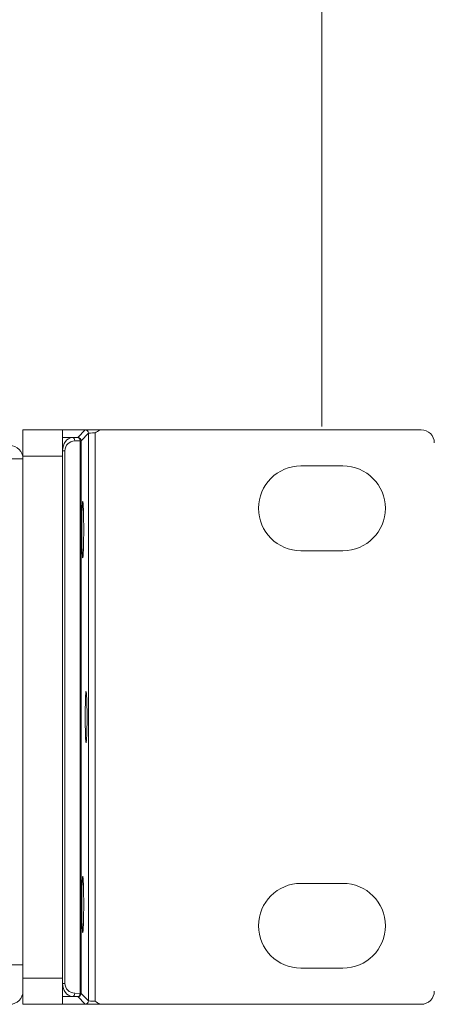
# Model space of a CAD drawing. Header units: millimetres. Extents: x 0 to 2122, y 0 to 1639.
# Tile 68 of 85: x 1894 to 1925, y 827 to 902. Entities that reach past the tile are written whole.
import ezdxf

# ---------------------------------------------------------------- set-up
doc = ezdxf.new("R2010")
doc.units = ezdxf.units.MM
doc.layers.add('1', color=7, linetype='Continuous', true_color=0xffffff)

msp = doc.modelspace()

# ---------------------------------------------------------------- linework, layer by layer
at = {"layer": '1', "color": 7, "lineweight": 13}
msp.add_line((1916.611, 871.273), (1916.611, 977.105), dxfattribs=at)
at = {"layer": '1', "color": 7, "linetype": 'Continuous', "lineweight": 13}
for p, q in [((1893.861, 871.022), (1896.861, 871.022)), ((1893.861, 871.022), (1893.861, 869.022)), ((1896.861, 871.022), (1898.793, 871.022)), ((1896.861, 871.022), (1896.861, 869.022)), ((1898.03, 870.441), (1898.594, 871.006)), ((1899.895, 871.022), (1924.162, 871.022)), ((1896.861, 870.428), (1897.631, 870.428)), ((1897.631, 870.428), (1898.03, 870.441)), ((1898.844, 870.756), (1898.28, 870.191)), ((1898.844, 827.589), (1898.844, 870.756)), ((1899.344, 870.781), (1899.344, 827.564)), ((1898.203, 870.191), (1897.805, 870.178)), ((1898.203, 828.154), (1898.203, 870.191)), ((1898.203, 870.191), (1898.28, 870.191)), ((1898.28, 870.191), (1898.28, 828.154)), ((1893.861, 868.822), (1892.861, 868.822)), ((1896.861, 869.022), (1893.861, 869.022)), ((1893.861, 829.322), (1893.861, 869.022)), ((1896.881, 869.428), (1896.861, 869.428)), ((1896.861, 829.322), (1896.861, 869.022)), ((1896.881, 828.917), (1896.881, 869.428)), ((1896.881, 869.428), (1897.055, 869.428)), ((1897.055, 869.428), (1897.055, 828.917)), ((1918.211, 868.273), (1915.011, 868.273)), ((1915.011, 861.822), (1918.211, 861.822)), ((1915.011, 836.523), (1918.211, 836.523)), ((1892.861, 830.322), (1893.861, 830.322)), ((1918.211, 830.072), (1915.011, 830.072)), ((1893.861, 829.322), (1896.861, 829.322)), ((1893.861, 827.322), (1893.861, 829.322)), ((1896.861, 829.322), (1896.861, 827.322)), ((1896.861, 828.917), (1896.881, 828.917)), ((1897.055, 828.917), (1896.881, 828.917)), ((1897.631, 827.917), (1896.861, 827.917)), ((1898.03, 827.904), (1897.631, 827.917)), ((1897.805, 828.167), (1898.203, 828.154)), ((1898.594, 827.339), (1898.03, 827.904)), ((1898.203, 828.154), (1898.28, 828.154)), ((1898.28, 828.154), (1898.844, 827.589)), ((1896.861, 827.322), (1893.861, 827.322)), ((1896.861, 827.322), (1898.793, 827.322)), ((1899.895, 827.322), (1924.162, 827.322))]:
    msp.add_line(p, q, dxfattribs=at)
for centre, radius, start, end in [((1892.861, 868.822), 1, 0, 90), ((1915.011, 865.047), 3.225, 90, 270), ((1918.211, 865.047), 3.225, 270, 90), ((1892.861, 828.322), 1, 270, 0)]:
    msp.add_arc(centre, radius, start, end, dxfattribs=at)
at = {"layer": '1', "color": 7, "linetype": 'Continuous', "lineweight": 13, "extrusion": (0, 0, -1)}
for centre, start, end in [((-1915.011, 833.297), 270, 90), ((-1918.211, 833.297), 90, 270)]:
    msp.add_arc(centre, 3.225, start, end, dxfattribs=at)
for centre, major_axis, ratio, start_param, end_param in [((1899.344, 871.005), (-0.75, 0), 0.034921, 0.034907, 0.745446), ((1897.658, 869.428), (0, 1), 0.776648, 4.712389, 6.248279), ((1899.344, 870.755), (-0.5, 0), 0.052381, 0.034907, 1.570796), ((1897.832, 869.428), (-0.777, 0), 0.965689, 0, 1.53589), ((1897.658, 828.917), (0, 1), 0.776648, 3.176499, 4.712389), ((1897.832, 828.917), (-0.777, 0), 0.965689, 4.747296, 6.283185), ((1899.344, 827.59), (-0.5, 0), 0.052381, 4.712389, 6.248279), ((1899.344, 827.34), (-0.75, 0), 0.034921, 5.537739, 6.248279)]:
    msp.add_ellipse(centre, major_axis=major_axis, ratio=ratio, start_param=start_param, end_param=end_param, dxfattribs=at)
at = {"layer": '1', "color": 7, "linetype": 'Continuous', "lineweight": 13}
for centre, major_axis, ratio, start_param, end_param in [((1898.594, 870.756), (-0.177, 0.177), 0.998783, 3.9276, 5.497178), ((1924.16, 870.022), (0.708, 0.708), 0.998783, 5.498396, 7.067979), ((1897.631, 870.178), (-0.008, 0.25), 0.694454, 4.688974, 6.234664), ((1898.03, 870.191), (0.008, -0.25), 0.694454, 1.547382, 3.093071), ((1898.03, 870.191), (-0.177, 0.177), 0.998783, 3.9276, 5.497178), ((1924.16, 828.323), (0.708, -0.708), 0.998783, 5.498391, 7.067974), ((1897.631, 828.167), (0.008, 0.25), 0.694454, 3.190114, 4.735803), ((1898.03, 828.154), (-0.008, -0.25), 0.694454, 0.048522, 1.594211), ((1898.03, 828.154), (0.177, 0.177), 0.998783, 3.9276, 5.497178), ((1898.594, 827.589), (0.177, 0.177), 0.998783, 3.9276, 5.497178)]:
    msp.add_ellipse(centre, major_axis=major_axis, ratio=ratio, start_param=start_param, end_param=end_param, dxfattribs=at)
for points, knots in [([(1898.793, 871.022), (1898.796, 871.022), (1898.799, 871.022), (1898.805, 871.022), (1898.808, 871.022), (1898.816, 871.022), (1898.822, 871.022), (1898.839, 871.022), (1898.85, 871.022), (1898.871, 871.021), (1898.882, 871.021), (1898.904, 871.021), (1898.915, 871.021), (1898.947, 871.02), (1898.969, 871.02), (1899.014, 871.019), (1899.036, 871.019), (1899.104, 871.018), (1899.15, 871.017), (1899.21, 871.017), (1899.222, 871.017), (1899.246, 871.017), (1899.258, 871.017), (1899.295, 871.017), (1899.319, 871.017), (1899.391, 871.017), (1899.439, 871.017), (1899.51, 871.017), (1899.534, 871.017), (1899.581, 871.018), (1899.604, 871.018), (1899.65, 871.019), (1899.673, 871.019), (1899.718, 871.02), (1899.74, 871.02), (1899.772, 871.021), (1899.783, 871.021), (1899.805, 871.021), (1899.816, 871.021), (1899.838, 871.022), (1899.849, 871.022), (1899.865, 871.022), (1899.871, 871.022), (1899.88, 871.022), (1899.883, 871.022), (1899.889, 871.022), (1899.892, 871.022), (1899.895, 871.022)], [0, 0, 0, 0, 0.007813, 0.007813, 0.015625, 0.015625, 0.03125, 0.03125, 0.0625, 0.0625, 0.09375, 0.09375, 0.125, 0.125, 0.1875, 0.1875, 0.25, 0.25, 0.375, 0.375, 0.40625, 0.40625, 0.4375, 0.4375, 0.5, 0.5, 0.625, 0.625, 0.6875, 0.6875, 0.75, 0.75, 0.8125, 0.8125, 0.875, 0.875, 0.90625, 0.90625, 0.9375, 0.9375, 0.96875, 0.96875, 0.984375, 0.984375, 0.992188, 0.992188, 1, 1, 1, 1]), ([(1899.895, 871.022), (1899.835, 871.022), (1899.775, 871.011), (1899.583, 870.948), (1899.463, 870.865), (1899.346, 870.783), (1899.345, 870.782), (1899.344, 870.781)], [0, 0, 0, 0, 0.29278, 0.29278, 0.992701, 0.992701, 1, 1, 1, 1]), ([(1898.332, 863.422), (1898.332, 863.985), (1898.34, 864.545), (1898.368, 865.341), (1898.387, 865.572), (1898.427, 865.572), (1898.446, 865.341), (1898.474, 864.545), (1898.482, 863.985), (1898.482, 862.86), (1898.474, 862.3), (1898.446, 861.504), (1898.427, 861.272), (1898.387, 861.272), (1898.368, 861.504), (1898.34, 862.3), (1898.332, 862.86), (1898.332, 863.422)], [0, 0, 0, 0, 0.125, 0.125, 0.25, 0.25, 0.375, 0.375, 0.5, 0.5, 0.625, 0.625, 0.75, 0.75, 0.875, 0.875, 1, 1, 1, 1]), ([(1898.601, 849.172), (1898.601, 849.683), (1898.608, 850.19), (1898.633, 850.912), (1898.651, 851.122), (1898.687, 851.122), (1898.704, 850.912), (1898.73, 850.19), (1898.737, 849.683), (1898.737, 848.662), (1898.73, 848.155), (1898.704, 847.433), (1898.687, 847.222), (1898.651, 847.222), (1898.633, 847.433), (1898.608, 848.155), (1898.601, 848.662), (1898.601, 849.172)], [0, 0, 0, 0, 0.125, 0.125, 0.25, 0.25, 0.375, 0.375, 0.5, 0.5, 0.625, 0.625, 0.75, 0.75, 0.875, 0.875, 1, 1, 1, 1]), ([(1898.332, 834.922), (1898.332, 835.485), (1898.34, 836.045), (1898.368, 836.841), (1898.387, 837.072), (1898.427, 837.072), (1898.446, 836.841), (1898.474, 836.045), (1898.482, 835.485), (1898.482, 834.36), (1898.474, 833.8), (1898.446, 833.004), (1898.427, 832.772), (1898.387, 832.772), (1898.368, 833.004), (1898.34, 833.8), (1898.332, 834.36), (1898.332, 834.922)], [0, 0, 0, 0, 0.125, 0.125, 0.25, 0.25, 0.375, 0.375, 0.5, 0.5, 0.625, 0.625, 0.75, 0.75, 0.875, 0.875, 1, 1, 1, 1]), ([(1899.344, 827.564), (1899.345, 827.563), (1899.346, 827.562), (1899.463, 827.479), (1899.583, 827.397), (1899.775, 827.334), (1899.835, 827.322), (1899.895, 827.322)], [0, 0, 0, 0, 0.007299, 0.007299, 0.70722, 0.70722, 1, 1, 1, 1]), ([(1899.895, 827.322), (1899.892, 827.322), (1899.889, 827.322), (1899.883, 827.322), (1899.88, 827.322), (1899.871, 827.323), (1899.866, 827.323), (1899.849, 827.323), (1899.838, 827.323), (1899.816, 827.323), (1899.805, 827.324), (1899.784, 827.324), (1899.773, 827.324), (1899.74, 827.325), (1899.718, 827.325), (1899.674, 827.326), (1899.652, 827.326), (1899.584, 827.327), (1899.537, 827.327), (1899.478, 827.328), (1899.466, 827.328), (1899.441, 827.328), (1899.429, 827.328), (1899.393, 827.328), (1899.369, 827.328), (1899.296, 827.328), (1899.249, 827.328), (1899.177, 827.328), (1899.154, 827.327), (1899.107, 827.327), (1899.083, 827.327), (1899.037, 827.326), (1899.015, 827.326), (1898.97, 827.325), (1898.948, 827.325), (1898.915, 827.324), (1898.904, 827.324), (1898.883, 827.324), (1898.872, 827.323), (1898.85, 827.323), (1898.839, 827.323), (1898.822, 827.323), (1898.816, 827.323), (1898.808, 827.322), (1898.805, 827.322), (1898.799, 827.322), (1898.796, 827.322), (1898.793, 827.322)], [0, 0, 0, 0, 0.007813, 0.007813, 0.015625, 0.015625, 0.03125, 0.03125, 0.0625, 0.0625, 0.09375, 0.09375, 0.125, 0.125, 0.1875, 0.1875, 0.25, 0.25, 0.375, 0.375, 0.40625, 0.40625, 0.4375, 0.4375, 0.5, 0.5, 0.625, 0.625, 0.6875, 0.6875, 0.75, 0.75, 0.8125, 0.8125, 0.875, 0.875, 0.90625, 0.90625, 0.9375, 0.9375, 0.96875, 0.96875, 0.984375, 0.984375, 0.992188, 0.992188, 1, 1, 1, 1])]:
    msp.add_open_spline(points, degree=3, knots=knots, dxfattribs=at)

doc.saveas('drawing.dxf')
